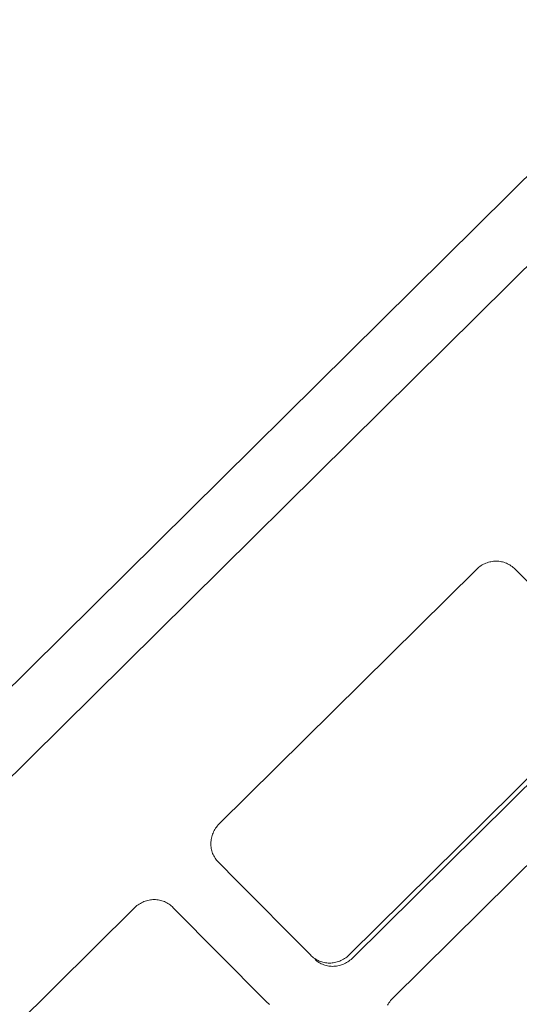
# Model space of a CAD drawing. Header units: millimetres. Extents: x 6161 to 8965, y -9035 to -5431.
# Tile 64 of 256: x 7538.04 to 7539.6, y -7887 to -7883.93. Entities that reach past the tile are written whole.
import ezdxf
from ezdxf import colors
from ezdxf.entities.mleader import LeaderData, LeaderLine
from ezdxf.math import Vec2, Vec3

# ---------------------------------------------------------------- set-up
doc = ezdxf.new("R2010")
doc.units = ezdxf.units.MM
doc.layers.add('2d_2_WYMIAROWA', color=8, linetype='Continuous', lineweight=18)
doc.layers.add('MEBLE PKN', color=150, linetype='Continuous', lineweight=20)
doc.layers.add('HMY_NEW', color=10, linetype='Continuous')
doc.styles.add('JACEK_07', font='SIMPLEX.SHX', dxfattribs={"width": 0.7})

# ---------------------------------------------------------------- blocks, each defined once
blk = doc.blocks.new('WYSPA KASOWA')
at = {"layer": '2d_2_WYMIAROWA'}
for p, q in [((-133.1025, 94.5842), (-138.1469, 89.5878)), ((-137.2954, 90.1503), (-133.6823, 93.7291)), ((-134.1471, 92.4783), (-134.1437, 92.481)), ((-134.1437, 92.481), (-134.1401, 92.4834)), ((-134.1401, 92.4834), (-134.1365, 92.4856)), ((-134.1365, 92.4856), (-134.1328, 92.4876)), ((-134.1328, 92.4876), (-134.129, 92.4895)), ((-134.129, 92.4895), (-134.1251, 92.4911)), ((-134.1251, 92.4911), (-134.1212, 92.4926)), ((-134.1212, 92.4926), (-134.1173, 92.4938)), ((-134.1173, 92.4938), (-134.1133, 92.4949)), ((-134.1133, 92.4949), (-134.1093, 92.4957)), ((-134.1093, 92.4957), (-134.1052, 92.4964)), ((-134.1052, 92.4964), (-134.1012, 92.4969)), ((-134.1012, 92.4969), (-134.0971, 92.4972)), ((-134.0971, 92.4972), (-134.093, 92.4973)), ((-134.093, 92.4973), (-134.089, 92.4972)), ((-134.089, 92.4972), (-134.0849, 92.4969)), ((-134.0849, 92.4969), (-134.0809, 92.4964)), ((-134.0809, 92.4964), (-134.0769, 92.4957)), ((-134.0769, 92.4957), (-134.073, 92.4948)), ((-134.073, 92.4948), (-134.0691, 92.4938)), ((-134.0691, 92.4938), (-134.0652, 92.4925)), ((-134.0652, 92.4925), (-134.0614, 92.491)), ((-134.0614, 92.491), (-134.0577, 92.4894)), ((-134.0577, 92.4894), (-134.0541, 92.4875)), ((-134.0541, 92.4875), (-134.0505, 92.4855)), ((-134.0505, 92.4855), (-134.0471, 92.4832)), ((-134.0471, 92.4832), (-134.0437, 92.4808)), ((-134.0437, 92.4808), (-134.0405, 92.4781)), ((-134.9564, 91.6776), (-134.1569, 92.4695)), ((-134.1569, 92.4695), (-134.1538, 92.4726)), ((-134.1538, 92.4726), (-134.1505, 92.4755)), ((-134.1505, 92.4755), (-134.1471, 92.4783)), ((-134.0405, 92.4781), (-134.0373, 92.4753)), ((-134.0373, 92.4753), (-134.033, 92.471)), ((-134.033, 92.471), (-133.7473, 92.1829)), ((-133.7495, 92.0634), (-134.5491, 91.2714)), ((-133.7396, 92.0532), (-134.5392, 91.2612)), ((-134.4163, 91.1331), (-133.6168, 91.925)), ((-134.9755, 91.6493), (-134.9738, 91.6531)), ((-134.9738, 91.6531), (-134.9719, 91.6569)), ((-134.9719, 91.6569), (-134.9698, 91.6605)), ((-134.9698, 91.6605), (-134.9675, 91.6642)), ((-134.9675, 91.6642), (-134.965, 91.6677)), ((-134.965, 91.6677), (-134.9623, 91.6711)), ((-134.9623, 91.6711), (-134.9594, 91.6744)), ((-134.9594, 91.6744), (-134.9564, 91.6776)), ((-134.9824, 91.6173), (-134.9822, 91.6214)), ((-134.9822, 91.6214), (-134.9818, 91.6254)), ((-134.9818, 91.6254), (-134.9813, 91.6295)), ((-134.9813, 91.6295), (-134.9805, 91.6335)), ((-134.9805, 91.6335), (-134.9796, 91.6375)), ((-134.9796, 91.6375), (-134.9784, 91.6415)), ((-134.9784, 91.6415), (-134.9771, 91.6454)), ((-134.9771, 91.6454), (-134.9755, 91.6493)), ((-134.9824, 91.6133), (-134.9824, 91.6173)), ((-134.9821, 91.6092), (-134.9824, 91.6133)), ((-134.9817, 91.6052), (-134.9821, 91.6092)), ((-134.9811, 91.6012), (-134.9817, 91.6052)), ((-134.9803, 91.5972), (-134.9811, 91.6012)), ((-134.9793, 91.5933), (-134.9803, 91.5972)), ((-134.9781, 91.5894), (-134.9793, 91.5933)), ((-134.9768, 91.5856), (-134.9781, 91.5894)), ((-134.9752, 91.5819), (-134.9768, 91.5856)), ((-134.9734, 91.5782), (-134.9752, 91.5819)), ((-134.9714, 91.5746), (-134.9734, 91.5782)), ((-134.9693, 91.5711), (-134.9714, 91.5746)), ((-134.9669, 91.5677), (-134.9693, 91.5711)), ((-134.9643, 91.5644), (-134.9669, 91.5677)), ((-134.9616, 91.5612), (-134.9643, 91.5644)), ((-134.9586, 91.5581), (-134.9616, 91.5612)), ((-134.9516, 91.5511), (-134.9586, 91.5581)), ((-134.9486, 91.5479), (-134.9516, 91.5511)), ((-134.9106, 91.5098), (-134.9486, 91.5479)), ((-134.6729, 91.2701), (-134.9106, 91.5098)), ((-135.1947, 91.4339), (-135.1908, 91.4355)), ((-135.1908, 91.4355), (-135.1869, 91.437)), ((-135.1869, 91.437), (-135.183, 91.4382)), ((-135.183, 91.4382), (-135.179, 91.4393)), ((-135.179, 91.4393), (-135.175, 91.4402)), ((-135.175, 91.4402), (-135.1709, 91.4408)), ((-135.1709, 91.4408), (-135.1669, 91.4413)), ((-135.1669, 91.4413), (-135.1628, 91.4416)), ((-135.1628, 91.4416), (-135.1587, 91.4417)), ((-135.1587, 91.4417), (-135.1547, 91.4416)), ((-135.1547, 91.4416), (-135.1506, 91.4413)), ((-135.1506, 91.4413), (-135.1466, 91.4408)), ((-135.1466, 91.4408), (-135.1426, 91.4401)), ((-135.1426, 91.4401), (-135.1387, 91.4393)), ((-135.1387, 91.4393), (-135.1348, 91.4382)), ((-135.1348, 91.4382), (-135.1309, 91.4369)), ((-135.1309, 91.4369), (-135.1272, 91.4354)), ((-135.1272, 91.4354), (-135.1234, 91.4338)), ((-136.0221, 90.622), (-135.2226, 91.4139)), ((-135.2226, 91.4139), (-135.2195, 91.417)), ((-135.2195, 91.417), (-135.2162, 91.42)), ((-135.2162, 91.42), (-135.2129, 91.4228)), ((-135.2129, 91.4228), (-135.2094, 91.4254)), ((-135.2094, 91.4254), (-135.2058, 91.4278)), ((-135.2058, 91.4278), (-135.2022, 91.43)), ((-135.2022, 91.43), (-135.1985, 91.432)), ((-135.1985, 91.432), (-135.1947, 91.4339)), ((-135.1234, 91.4338), (-135.1198, 91.432)), ((-135.1198, 91.432), (-135.1162, 91.4299)), ((-135.1162, 91.4299), (-135.1128, 91.4276)), ((-135.1128, 91.4276), (-135.1094, 91.4252)), ((-135.1094, 91.4252), (-135.1062, 91.4226)), ((-135.1062, 91.4226), (-135.103, 91.4197)), ((-135.103, 91.4197), (-135.0987, 91.4154)), ((-135.0987, 91.4154), (-134.813, 91.1274)), ((-134.6686, 91.2657), (-134.6729, 91.2701)), ((-134.6654, 91.2629), (-134.6686, 91.2657)), ((-134.6622, 91.2603), (-134.6654, 91.2629)), ((-134.6588, 91.2578), (-134.6622, 91.2603)), ((-134.6554, 91.2556), (-134.6588, 91.2578)), ((-134.6555, 91.2527), (-134.6588, 91.2578)), ((-134.6522, 91.2501), (-134.6555, 91.2527)), ((-134.6518, 91.2535), (-134.6554, 91.2556)), ((-134.6482, 91.2517), (-134.6518, 91.2535)), ((-134.6444, 91.25), (-134.6482, 91.2517)), ((-134.5769, 91.2515), (-134.5807, 91.2499)), ((-134.5731, 91.2534), (-134.5769, 91.2515)), ((-134.5694, 91.2554), (-134.5731, 91.2534)), ((-134.5657, 91.2576), (-134.5694, 91.2554)), ((-134.5622, 91.26), (-134.5657, 91.2576)), ((-134.5587, 91.2626), (-134.5622, 91.26)), ((-134.5554, 91.2654), (-134.5587, 91.2626)), ((-134.5521, 91.2684), (-134.5554, 91.2654)), ((-134.5488, 91.2525), (-134.5522, 91.2499)), ((-134.5491, 91.2714), (-134.5521, 91.2684)), ((-134.5454, 91.2553), (-134.5488, 91.2525)), ((-134.5422, 91.2582), (-134.5454, 91.2553)), ((-134.5392, 91.2612), (-134.5422, 91.2582)), ((-134.6489, 91.2476), (-134.6522, 91.2501)), ((-134.6454, 91.2454), (-134.6489, 91.2476)), ((-134.6418, 91.2433), (-134.6454, 91.2454)), ((-134.6407, 91.2485), (-134.6444, 91.25)), ((-134.6382, 91.2415), (-134.6418, 91.2433)), ((-134.6368, 91.2473), (-134.6407, 91.2485)), ((-134.6345, 91.2398), (-134.6382, 91.2415)), ((-134.6329, 91.2462), (-134.6368, 91.2473)), ((-134.6307, 91.2383), (-134.6345, 91.2398)), ((-134.6289, 91.2453), (-134.6329, 91.2462)), ((-134.6269, 91.2371), (-134.6307, 91.2383)), ((-134.625, 91.2446), (-134.6289, 91.2453)), ((-134.623, 91.236), (-134.6269, 91.2371)), ((-134.6209, 91.2441), (-134.625, 91.2446)), ((-134.619, 91.2351), (-134.623, 91.236)), ((-134.6169, 91.2438), (-134.6209, 91.2441)), ((-134.615, 91.2344), (-134.619, 91.2351)), ((-134.6128, 91.2437), (-134.6169, 91.2438)), ((-134.611, 91.2339), (-134.615, 91.2344)), ((-134.6088, 91.2438), (-134.6128, 91.2437)), ((-134.607, 91.2336), (-134.611, 91.2339)), ((-134.6047, 91.2441), (-134.6088, 91.2438)), ((-134.6029, 91.2335), (-134.607, 91.2336)), ((-134.6007, 91.2446), (-134.6047, 91.2441)), ((-134.5988, 91.2336), (-134.6029, 91.2335)), ((-134.5966, 91.2453), (-134.6007, 91.2446)), ((-134.5948, 91.2339), (-134.5988, 91.2336)), ((-134.5926, 91.2461), (-134.5966, 91.2453)), ((-134.5907, 91.2344), (-134.5948, 91.2339)), ((-134.5886, 91.2472), (-134.5926, 91.2461)), ((-134.5867, 91.2351), (-134.5907, 91.2344)), ((-134.5847, 91.2484), (-134.5886, 91.2472)), ((-134.5826, 91.2359), (-134.5867, 91.2351)), ((-134.5807, 91.2499), (-134.5847, 91.2484)), ((-134.5787, 91.237), (-134.5826, 91.2359)), ((-134.5747, 91.2383), (-134.5787, 91.237)), ((-134.5708, 91.2397), (-134.5747, 91.2383)), ((-134.567, 91.2414), (-134.5708, 91.2397)), ((-134.5632, 91.2432), (-134.567, 91.2414)), ((-134.5594, 91.2452), (-134.5632, 91.2432)), ((-134.5558, 91.2474), (-134.5594, 91.2452)), ((-134.5522, 91.2499), (-134.5558, 91.2474)), ((-134.4223, 91.1265), (-134.4194, 91.1299)), ((-134.4194, 91.1299), (-134.4163, 91.1331)), ((-134.813, 91.1274), (-134.8096, 91.1237)), ((-134.8096, 91.1237), (-134.8073, 91.121)), ((-134.8073, 91.121), (-134.8031, 91.1172)), ((-134.8031, 91.1172), (-134.8001, 91.114)), ((-134.4319, 91.1123), (-134.4298, 91.116)), ((-134.4298, 91.116), (-134.4275, 91.1196)), ((-134.4275, 91.1196), (-134.425, 91.1231)), ((-134.425, 91.1231), (-134.4223, 91.1265))]:
    blk.add_line(p, q, dxfattribs=at)

msp = doc.modelspace()

# ---------------------------------------------------------------- block references
at = {"layer": 'MEBLE PKN'}
msp.add_blockref('WYSPA KASOWA', (7673.6174, -7978.1116), dxfattribs=at)

# ---------------------------------------------------------------- leaders
at = {"layer": 'HMY_NEW', "color": 1, "linetype": 'ByBlock'}
ml = msp.add_multileader_mtext('Standard', dxfattribs=at)
ml.set_content('ŁADOWANIE \\PPAGERÓW', color=1, style='JACEK_07')
ml.set_leader_properties()
ml.build(insert=Vec2(0, 0))
ml.multileader.update_dxf_attribs({"dogleg_length": 11.6008, "arrow_head_size": 8})
ctx = ml.context
ctx.base_point, ctx.char_height, ctx.arrow_head_size, ctx.landing_gap_size, ctx.plane_origin = Vec3(7518.6698, -7837.2626), 5, 8, 1.8, Vec3(7487.3142, -7928.7449)
ctx.attachment_type = 2
notes = []
notes.append((ctx, [(0, (1, 1, 0), (7562.3706, -7837.2626), (-1, 0), 11.6008, [(0, [(7584.0526, -7892.394)], 0, [])])]))
ctx.mtext.insert, ctx.mtext.flow_direction = Vec3(7520.4698, -7834.2626), 5
for ctx, leaders in notes:
    for number, flags, end, landing, length, lines in leaders:
        leader = LeaderData()
        leader.index, (leader.has_last_leader_line, leader.has_dogleg_vector, leader.attachment_direction) = number, flags
        leader.last_leader_point, leader.dogleg_vector, leader.dogleg_length = Vec3(end), Vec3(landing), length
        for number, points, colour, breaks in lines:
            line = LeaderLine()
            line.index, line.vertices, line.color, line.breaks = number, Vec3.list(points), colors.encode_raw_color(colour), breaks
            leader.lines.append(line)
        ctx.leaders.append(leader)

doc.saveas('drawing.dxf')
